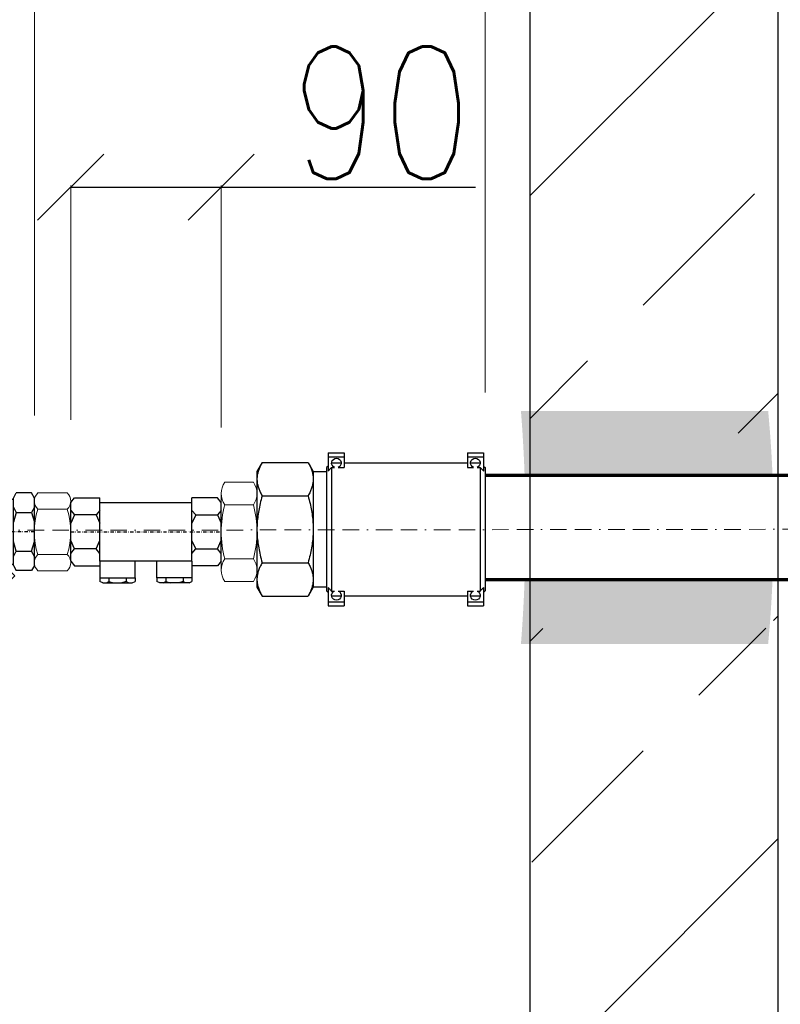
# Model space of a CAD drawing. Header units: millimetres. Extents: x 150273 to 195680, y -17536 to -5179.
# Tile 10 of 29: x 153118 to 153578, y -11132 to -10536. Entities that reach past the tile are written whole.
import ezdxf
from ezdxf.enums import TextEntityAlignment as Align

# ---------------------------------------------------------------- set-up
doc = ezdxf.new("R2010")
doc.units = ezdxf.units.MM
for name, pattern in [('ACAD_ISO08W100', [36, 24, -3, 6, -3]), ('BORDER2', [0.875, 0.25, -0.125, 0.25, -0.125, 0, -0.125]), ('DASHDOT', [4, 2, -0.9, 0.2, -0.9]), ('phl_thick', [0])]:
    doc.linetypes.add(name, pattern=pattern)
for name, color, linetype, lineweight in [('2DH_OBJ', 7, 'Continuous', 25), ('_tb_armatura', 3, 'Continuous', 30), ('_tb_wodociąg', 5, 'Continuous', 70), ('_tb_wymiar', 142, 'Continuous', 15), ('_tb_ściany', 7, 'Continuous', 30), ('łącznik', 2, 'Continuous', 35)]:
    doc.layers.add(name, color=color, linetype=linetype, lineweight=lineweight)
doc.layers.add('_TB_woda_Z', color=7, linetype='ACAD_ISO08W100', lineweight=30, true_color=0x003ffe)
for name, color, linetype in [('CP_AXIS', 143, 'DASHDOT'), ('CP_DETAL', 33, 'Continuous'), ('projection', 7, 'Continuous')]:
    doc.layers.add(name, color=color, linetype=linetype)
doc.styles.add('CP_ATTR', font='arial.ttf')
doc.styles.add('ROMANS', font='romans.shx', dxfattribs={"width": 0.8})
doc.styles.get("Standard").update_dxf_attribs({"font": 'times.ttf'})
doc.dimstyles.new('ISO-25', dxfattribs={"dimtxt": 70, "dimasz": 20, "dimexe": 1, "dimexo": 0.625, "dimgap": 20, "dimtad": 1, "dimdec": 0, "dimtxsty": 'Standard', "dimblk": 'ARCHTICK', "dimcen": 4, "dimclrd": 256, "dimclre": 256, "dimclrt": 256, "dimadec": 0, "dimazin": 0, "dimtfac": 1, "dimtdec": 0, "dimtmove": 0, "dimatfit": 3, "dimfxl": 1, "dimlwd": -1, "dimlwe": -1, "dimarcsym": 0})

# ---------------------------------------------------------------- blocks, each defined once
blk = doc.blocks.new('2dzav099')
for p, q in [((0, 12.77), (42.94, 12.77)), ((0, -12.77), (0, 12.77)), ((42.94, -13.77), (42.94, 12.77)), ((21.88, 4.55), (-0.24, -17.58)), ((42.26, -12.26), (25.46, 4.55)), ((0, -12.77), (4.56, -12.77)), ((-4.86, -21.19), (-0.74, -17.07)), ((21.73, -39.55), (-0.74, -17.07)), ((41.63, -18.65), (21.23, -39.05)), ((17.62, -43.66), (-4.86, -21.19)), ((-0.41, -32.04), (2.79, -28.84)), ((-0.32, -32.91), (-0.41, -32.04)), ((-0.32, -32.91), (5.9, -39.12)), ((6.77, -39.22), (9.97, -36.02)), ((5.9, -39.12), (6.77, -39.22)), ((17.62, -43.66), (21.73, -39.55))]:
    blk.add_line(p, q)
for centre, radius, start, end in [((4.53, -12.6), 25.38, 44.2128, 87.86), ((47.85, -11.37), 24.63, 101.4779, 138.5341), ((23.67, 2.76), 2.53, 45, 135), ((26.16, 8.84), 5.06, 270.8278, 309.6914), ((38.05, -15.07), 5.06, 315, 33.7589)]:
    blk.add_arc(centre, radius, start, end)
at = {"layer": 'CP_DETAL'}
blk.add_line((6.38, -32.43), (2.79, -36.02), dxfattribs=at)
blk = doc.blocks.new('2h_zav099_dn25pn16aa_51nv146')
for p, q in [((-10.4, 20.32), (-8.77, 23.5)), ((-10.4, -20.35), (-10.4, 20.32)), ((-8.77, 23.5), (0.57, 23.5)), ((2.2, 20.32), (0.57, 23.5)), ((2.2, -20.35), (2.2, 20.32)), ((2.2, 19.6), (7.56, 19.6)), ((7.56, 19.6), (7.56, -19.64)), ((61.64, 19.6), (61.64, -19.64)), ((67, 19.6), (61.64, 19.6)), ((67, 20.32), (68.63, 23.5)), ((67, -20.35), (67, 20.32)), ((77.97, 23.5), (68.63, 23.5)), ((79.6, 20.32), (77.97, 23.5)), ((79.6, -20.35), (79.6, 20.32)), ((13.88, 1.27), (12.61, 0)), ((13.88, -1.44), (12.61, 0)), ((13.88, 0.64), (13.88, 1.27)), ((16.59, 0.64), (13.88, 0.64)), ((16.59, 0), (16.59, 0.64)), ((16.59, 0), (16.59, -0.72)), ((13.88, -0.72), (13.88, -1.44)), ((16.59, -0.72), (13.88, -0.72)), ((-10.4, -20.35), (-8.77, -23.5)), ((-8.77, -23.5), (0.57, -23.5)), ((2.2, -20.35), (0.57, -23.5)), ((7.56, -19.64), (2.2, -19.64)), ((61.64, -19.64), (67, -19.64)), ((67, -20.35), (68.63, -23.5)), ((77.97, -23.5), (68.63, -23.5)), ((79.6, -20.35), (77.97, -23.5))]:
    blk.add_line(p, q)
at = {"layer": 'CP_AXIS'}
blk.add_line((-10.4, 0), (79.6, 0), dxfattribs=at)
at = {"layer": 'CP_DETAL'}
for p, q in [((-10.4, 14.8), (-8.77, 11.62)), ((2.2, 14.8), (0.57, 11.62)), ((67, 14.8), (68.63, 11.62)), ((79.6, 14.8), (77.97, 11.62)), ((-8.77, 11.62), (-10.4, 5.75)), ((0.57, 11.62), (-8.77, 11.62)), ((0.57, 11.62), (2.2, 5.75)), ((68.63, 11.62), (67, 5.75)), ((68.63, 11.62), (77.97, 11.62)), ((77.97, 11.62), (79.6, 5.75)), ((-8.77, -11.75), (-10.4, -5.95)), ((0.57, -11.75), (2.2, -5.95)), ((28.4, -5.92), (47.3, -5.92)), ((28.4, -16.62), (28.4, -5.92)), ((45.41, -6.99), (47.3, -5.92)), ((47.3, -16.62), (47.3, -5.92)), ((68.63, -11.75), (67, -5.95)), ((77.97, -11.75), (79.6, -5.95)), ((-10.4, -14.9), (-8.77, -11.75)), ((0.57, -11.75), (-8.77, -11.75)), ((2.2, -14.9), (0.57, -11.75)), ((37.85, -11.27), (39.74, -10.2)), ((37.85, -11.27), (39.74, -12.34)), ((40.68, -9.66), (44.46, -7.52)), ((67, -14.9), (68.63, -11.75)), ((68.63, -11.75), (77.97, -11.75)), ((79.6, -14.9), (77.97, -11.75)), ((28.4, -16.62), (47.3, -16.62)), ((40.68, -12.87), (44.46, -15.01)), ((45.41, -15.55), (47.3, -16.62))]:
    blk.add_line(p, q, dxfattribs=at)
at = {"xscale": 1.2595246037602, "yscale": 1.2595246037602}
blk.add_blockref('2dzav099', (7.56, 0), dxfattribs=at)
at = {"linetype": 'ByBlock', "style": 'CP_ATTR', "flags": 9}
for tag in ['NAME', 'GROUP', 'NUMBER', 'PRODUCER', 'ARTICLE', 'PRODUCT-TYPE', 'ORDER-NO', 'CHARACTER', 'DN', 'PN', 'TEMPERATURE', 'FLOW', 'POWER', 'VOLTAGE', 'WEIGHT', 'OTHER']:
    blk.add_attdef(tag, text='', height=0.00005, dxfattribs=at).set_placement((-10.49, -0.03), align=Align.MIDDLE_LEFT)
blk = doc.blocks.new('2h_zav198_0008_z3fp1wj')
for p, q in [((-10.4, 17.75), (-8.12, 20.5)), ((-8.12, 20.5), (7.29, 20.5)), ((7.29, -17.75), (7.29, 20.5)), ((78.32, 20.5), (62.91, 20.5)), ((62.91, -17.75), (62.91, 20.5)), ((80.6, 17.75), (78.32, 20.5)), ((-10.4, -17.75), (-10.4, 17.75)), ((7.29, 17.75), (62.91, 17.75)), ((80.6, -17.75), (80.6, 17.75)), ((-10.4, -17.75), (-8.12, -20.5)), ((62.91, -17.75), (7.29, -17.75)), ((7.29, -17.75), (7.29, -20.5)), ((28.51, -27.82), (28.51, -17.75)), ((41.69, -27.82), (41.69, -17.75)), ((62.91, -17.75), (62.91, -20.5)), ((80.6, -17.75), (78.32, -20.5)), ((-8.12, -20.5), (7.29, -20.5)), ((7.29, -20.5), (7.29, -27.82)), ((78.32, -20.5), (62.91, -20.5)), ((62.91, -20.5), (62.91, -27.82)), ((7.29, -27.82), (28.51, -27.82)), ((7.29, -27.82), (7.29, -30.02)), ((28.51, -27.82), (28.51, -30.02)), ((62.91, -27.82), (41.69, -27.82)), ((41.69, -27.82), (41.69, -30.02)), ((62.91, -27.82), (62.91, -30.02)), ((9.05, -30.75), (7.29, -30.02)), ((9.05, -30.75), (26.74, -30.75)), ((26.74, -30.75), (28.51, -30.02)), ((43.46, -30.75), (41.69, -30.02)), ((61.15, -30.75), (43.46, -30.75)), ((61.15, -30.75), (62.91, -30.02))]:
    blk.add_line(p, q)
at = {"layer": 'CP_AXIS'}
blk.add_line((-10.4, 0), (80.6, 0), dxfattribs=at)
at = {"layer": 'CP_DETAL'}
for p, q in [((-10.4, 13), (-8.12, 10.25)), ((7.29, 13), (5, 10.25)), ((62.91, 13), (65.2, 10.25)), ((80.6, 13), (78.32, 10.25)), ((-8.12, 10.25), (-10.4, 5.19)), ((5, 10.25), (-8.12, 10.25)), ((5, 10.25), (7.29, 5.19)), ((65.2, 10.25), (62.91, 5.19)), ((65.2, 10.25), (78.32, 10.25)), ((78.32, 10.25), (80.6, 5.19)), ((-8.12, -10.25), (-10.4, -5.19)), ((5, -10.25), (7.29, -5.19)), ((65.2, -10.25), (62.91, -5.19)), ((78.32, -10.25), (80.6, -5.19)), ((-10.4, -13), (-8.12, -10.25)), ((5, -10.25), (-8.12, -10.25)), ((7.29, -13), (5, -10.25)), ((62.91, -13), (65.2, -10.25)), ((65.2, -10.25), (78.32, -10.25)), ((80.6, -13), (78.32, -10.25)), ((12.59, -27.82), (12.59, -30.06)), ((23.2, -27.82), (23.2, -30.06)), ((47, -27.82), (47, -30.06)), ((57.61, -27.82), (57.61, -30.06)), ((11.17, -30.75), (12.59, -30.06)), ((12.59, -30.06), (15.21, -30.75)), ((23.2, -30.06), (20.58, -30.75)), ((24.62, -30.75), (23.2, -30.06)), ((45.58, -30.75), (47, -30.06)), ((47, -30.06), (49.62, -30.75)), ((57.61, -30.06), (54.99, -30.75)), ((59.03, -30.75), (57.61, -30.06))]:
    blk.add_line(p, q, dxfattribs=at)
at = {"linetype": 'ByBlock', "style": 'CP_ATTR', "flags": 9}
for tag in ['NAME', 'GROUP', 'NUMBER', 'PRODUCER', 'ARTICLE', 'PRODUCT-TYPE', 'ORDER-NO', 'CHARACTER', 'DN', 'PN', 'TEMPERATURE', 'FLOW', 'POWER', 'VOLTAGE', 'WEIGHT', 'OTHER']:
    blk.add_attdef(tag, text='', height=0.00005, dxfattribs=at).set_placement((-10.49, -0.02), align=Align.MIDDLE_LEFT)
blk = doc.blocks.new('A$C6448EB4A')
at = {"layer": 'łącznik', "lineweight": 13}
for p, q in [((5, 4.87), (5, 42.12)), ((24.86, 47), (7.13, 47)), ((27, 4.87), (27, 42.12)), ((7.13, 37.23), (24.86, 37.23)), ((7.13, 9.73), (24.86, 9.73)), ((7.13, 0), (24.86, 0))]:
    blk.add_line(p, q, dxfattribs=at)
for centre, radius, start, end in [((11.66, 42.12), 6.66, 132.84567, 227.15433), ((20.35, 42.12), 6.64, 312.67517, 47.32483), ((50.44, 23.48), 45.44, 162.38303, 197.61697), ((-18.45, 23.48), 45.44, 342.38303, 17.61697), ((11.62, 4.87), 6.62, 132.69472, 227.30528), ((20.39, 4.87), 6.6, 312.5238, 47.4762)]:
    blk.add_arc(centre, radius, start, end, dxfattribs=at)
blk = doc.blocks.new('A$C6397367A')
at = {"layer": 'projection', "color": 7, "linetype": 'phl_thick'}
for p, q in [((43, 92.613662), (52.669998, 92.613662)), ((43, 90.162532), (43, 92.613662)), ((43, 90.162532), (52.669998, 90.162532)), ((43, 81.492942), (43, 90.162532)), ((52.669998, 90.162532), (52.669998, 92.613662)), ((52.669998, 83.657367), (52.669998, 90.162532)), ((127.330002, 92.613662), (137, 92.613662)), ((127.330002, 83.657367), (127.330002, 92.613662)), ((127.330002, 90.162532), (137, 90.162532)), ((137, 81.492942), (137, 92.613662)), ((0, 81.306831), (3.126074, 86.721351)), ((1.286538, 82.961021), (1.533461, 83.563526)), ((1.533461, 83.563526), (1.803418, 84.174335)), ((1.803418, 84.174335), (2.096972, 84.79446)), ((2.096972, 84.79446), (2.414767, 85.424934)), ((2.414767, 85.424934), (2.757529, 86.066852)), ((2.757529, 86.066852), (3.126074, 86.721351)), ((3.126074, 86.721351), (30.873926, 86.721351)), ((31.204906, 86.135135), (30.873926, 86.721351)), ((34, 81.306831), (30.873926, 86.721351)), ((31.515175, 85.559089), (31.204906, 86.135135)), ((31.805323, 84.992389), (31.515175, 85.559089)), ((32.075893, 84.434246), (31.805323, 84.992389)), ((32.327362, 83.883907), (32.075893, 84.434246)), ((32.560162, 83.340637), (32.327362, 83.883907)), ((42, 83.556831), (43.000011, 84.556842)), ((42, 9.056831), (42, 83.556831)), ((44.706909, 83.341335), (45, 83.657367)), ((45, 83.657367), (46.820873, 83.657367)), ((45, 8.956295), (45, 83.657367)), ((45.110806, 86.556831), (50.889217, 86.556831)), ((49.179127, 83.657367), (52.669998, 83.657367)), ((52.67001, 86.556831), (127.330009, 86.556831)), ((127.330002, 83.657367), (130.820877, 83.657367)), ((129.110809, 86.556831), (134.889221, 86.556831)), ((133.179123, 83.657367), (135, 83.657367)), ((135.293091, 83.341335), (135, 83.657367)), ((135, 8.956295), (135, 83.657367)), ((138, 83.556831), (137.000015, 84.55682)), ((138, 9.056831), (138, 83.556831)), ((0, 11.306831), (0, 81.306831)), ((0.010772, 77.189195), (0.042929, 77.759037)), ((0.042929, 77.759037), (0.09629, 78.328151)), ((0.09629, 78.328151), (0.170738, 78.89743)), ((0.170738, 78.89743), (0.266226, 79.467754)), ((0.266226, 79.467754), (0.382771, 80.040004)), ((0.382771, 80.040004), (0.520457, 80.615055)), ((0.520457, 80.615055), (0.67943, 81.193782)), ((0.67943, 81.193782), (0.859904, 81.777084)), ((0.859904, 81.777084), (1.062157, 82.365856)), ((1.062157, 82.365856), (1.286538, 82.961021)), ((32.774677, 82.803726), (32.560162, 83.340637)), ((32.971237, 82.272491), (32.774677, 82.803726)), ((33.150135, 81.746254), (32.971237, 82.272491)), ((33.311611, 81.224361), (33.150135, 81.746254)), ((33.45586, 80.706165), (33.311611, 81.224361)), ((33.58305, 80.191024), (33.45586, 80.706165)), ((33.693291, 79.678314), (33.58305, 80.191024)), ((33.786652, 79.1674), (33.693291, 79.678314)), ((33.863174, 78.657657), (33.786652, 79.1674)), ((33.922844, 78.148454), (33.863174, 78.657657)), ((33.965607, 77.63916), (33.922844, 78.148454)), ((33.991375, 77.129133), (33.965607, 77.63916)), ((34, 11.306831), (34, 81.306831)), ((34, 81.156829), (42, 81.156829)), ((43, 81.492942), (43.278473, 81.795463)), ((43.278473, 81.795463), (43.559315, 82.100166)), ((43.559315, 82.100166), (43.842552, 82.407074)), ((43.842552, 82.407074), (44.128212, 82.71622)), ((44.128212, 82.71622), (44.416325, 83.027629)), ((44.416325, 83.027629), (44.706909, 83.341335)), ((135.583679, 83.027629), (135.293091, 83.341335)), ((135.87178, 82.71622), (135.583679, 83.027629)), ((136.157455, 82.407074), (135.87178, 82.71622)), ((136.440689, 82.100166), (136.157455, 82.407074)), ((136.721527, 81.795463), (136.440689, 82.100166)), ((137, 81.492942), (136.721527, 81.795463)), ((0, 76.617719), (0.010772, 77.189195)), ((0.00961, 76.077942), (0, 76.617719)), ((0.038306, 75.539667), (0.00961, 76.077942)), ((0.085929, 75.002128), (0.038306, 75.539667)), ((0.152375, 74.464576), (0.085929, 75.002128)), ((0.237591, 73.926263), (0.152375, 74.464576)), ((0.341579, 73.386453), (0.237591, 73.926263)), ((0.464393, 72.844406), (0.341579, 73.386453)), ((0.606135, 72.299381), (0.464393, 72.844406)), ((0.766963, 71.750635), (0.606135, 72.299381)), ((0.947086, 71.19741), (0.766963, 71.750635)), ((32.971237, 70.962949), (33.150135, 71.489187)), ((33.150135, 71.489187), (33.311611, 72.011079)), ((33.311611, 72.011079), (33.45586, 72.529276)), ((33.45586, 72.529276), (33.58305, 73.044414)), ((33.58305, 73.044414), (33.693291, 73.557127)), ((33.693291, 73.557127), (33.786652, 74.06804)), ((33.786652, 74.06804), (33.863174, 74.577783)), ((33.863174, 74.577783), (33.922844, 75.086984)), ((33.922844, 75.086984), (33.965607, 75.596279)), ((33.965607, 75.596279), (33.991375, 76.106308)), ((34, 76.617719), (33.991375, 77.129133)), ((33.991375, 76.106308), (34, 76.617719)), ((1.146766, 70.638942), (0.947086, 71.19741)), ((1.366318, 70.074445), (1.146766, 70.638942)), ((1.606116, 69.50312), (1.366318, 70.074445)), ((1.866592, 68.924141), (1.606116, 69.50312)), ((2.148236, 68.33665), (1.866592, 68.924141)), ((2.451604, 67.739767), (2.148236, 68.33665)), ((2.777319, 67.132566), (2.451604, 67.739767)), ((3.126074, 66.514091), (2.777319, 67.132566)), ((2.795094, 65.341661), (3.126074, 66.514091)), ((3.126074, 66.514091), (30.873926, 66.514091)), ((30.873926, 66.514091), (31.204906, 67.100305)), ((31.204906, 65.341661), (30.873926, 66.514091)), ((31.204906, 67.100305), (31.515175, 67.676353)), ((31.515175, 67.676353), (31.805323, 68.243053)), ((31.805323, 68.243053), (32.075893, 68.801195)), ((32.075893, 68.801195), (32.327362, 69.351534)), ((32.327362, 69.351534), (32.560162, 69.894804)), ((32.560162, 69.894804), (32.774677, 70.431713)), ((32.774677, 70.431713), (32.971237, 70.962949)), ((1.225323, 58.678845), (1.439837, 59.752663)), ((1.439837, 59.752663), (1.672639, 60.839203)), ((1.672639, 60.839203), (1.924108, 61.939883)), ((1.924108, 61.939883), (2.194677, 63.056165)), ((2.194677, 63.056165), (2.484826, 64.189567)), ((2.484826, 64.189567), (2.795094, 65.341661)), ((31.515175, 64.189567), (31.204906, 65.341661)), ((31.805323, 63.056165), (31.515175, 64.189567)), ((32.075893, 61.939883), (31.805323, 63.056165)), ((32.327362, 60.839203), (32.075893, 61.939883)), ((32.560162, 59.752663), (32.327362, 60.839203)), ((32.774677, 58.678845), (32.560162, 59.752663)), ((0.41695, 53.453442), (0.544138, 54.483719)), ((0.544138, 54.483719), (0.688391, 55.520113)), ((0.688391, 55.520113), (0.849865, 56.5639)), ((0.849865, 56.5639), (1.028761, 57.616372)), ((1.028761, 57.616372), (1.225323, 58.678845)), ((32.971237, 57.616372), (32.774677, 58.678845)), ((33.150135, 56.5639), (32.971237, 57.616372)), ((33.311611, 55.520113), (33.150135, 56.5639)), ((33.45586, 54.483719), (33.311611, 55.520113)), ((33.58305, 53.453442), (33.45586, 54.483719)), ((0.008627, 47.329656), (0.034392, 48.349712)), ((0.034392, 48.349712), (0.077157, 49.368301)), ((0.077157, 49.368301), (0.136825, 50.386705)), ((0.136825, 50.386705), (0.213347, 51.406191)), ((0.213347, 51.406191), (0.306711, 52.428019)), ((0.306711, 52.428019), (0.41695, 53.453442)), ((33.693291, 52.428019), (33.58305, 53.453442)), ((33.786652, 51.406191), (33.693291, 52.428019)), ((33.863174, 50.386705), (33.786652, 51.406191)), ((33.922844, 49.368301), (33.863174, 50.386705)), ((33.965607, 48.349712), (33.922844, 49.368301)), ((33.991375, 47.329656), (33.965607, 48.349712)), ((0, 46.306831), (0.008627, 47.329656)), ((0.008627, 45.284006), (0, 46.306831)), ((0.034392, 44.26395), (0.008627, 45.284006)), ((0.077157, 43.245361), (0.034392, 44.26395)), ((0.136825, 42.226957), (0.077157, 43.245361)), ((0.213347, 41.207471), (0.136825, 42.226957)), ((33.786652, 41.207471), (33.863174, 42.226957)), ((33.863174, 42.226957), (33.922844, 43.245361)), ((33.922844, 43.245361), (33.965607, 44.26395)), ((33.965607, 44.26395), (33.991375, 45.284006)), ((34, 46.306831), (33.991375, 47.329656)), ((33.991375, 45.284006), (34, 46.306831)), ((0.306711, 40.185643), (0.213347, 41.207471)), ((0.41695, 39.16022), (0.306711, 40.185643)), ((0.544138, 38.129943), (0.41695, 39.16022)), ((0.688391, 37.093549), (0.544138, 38.129943)), ((0.849865, 36.049762), (0.688391, 37.093549)), ((1.028761, 34.99729), (0.849865, 36.049762)), ((32.971237, 34.99729), (33.150135, 36.049762)), ((33.150135, 36.049762), (33.311611, 37.093549)), ((33.311611, 37.093549), (33.45586, 38.129943)), ((33.45586, 38.129943), (33.58305, 39.16022)), ((33.58305, 39.16022), (33.693291, 40.185643)), ((33.693291, 40.185643), (33.786652, 41.207471)), ((1.225323, 33.934817), (1.028761, 34.99729)), ((1.439837, 32.860999), (1.225323, 33.934817)), ((1.672639, 31.774459), (1.439837, 32.860999)), ((1.924108, 30.673779), (1.672639, 31.774459)), ((2.194677, 29.557497), (1.924108, 30.673779)), ((31.805323, 29.557497), (32.075893, 30.673779)), ((32.075893, 30.673779), (32.327362, 31.774459)), ((32.327362, 31.774459), (32.560162, 32.860999)), ((32.560162, 32.860999), (32.774677, 33.934817)), ((32.774677, 33.934817), (32.971237, 34.99729)), ((1.924108, 23.812467), (2.194677, 24.370609)), ((2.484826, 28.424095), (2.194677, 29.557497)), ((2.194677, 24.370609), (2.484826, 24.937309)), ((2.795094, 27.272001), (2.484826, 28.424095)), ((2.484826, 24.937309), (2.795094, 25.513357)), ((3.126074, 26.099571), (2.795094, 27.272001)), ((2.795094, 25.513357), (3.126074, 26.099571)), ((3.126074, 26.099571), (30.873926, 26.099571)), ((30.873926, 26.099571), (31.204906, 27.272001)), ((31.222681, 25.481096), (30.873926, 26.099571)), ((31.204906, 27.272001), (31.515175, 28.424095)), ((31.548395, 24.873895), (31.222681, 25.481096)), ((31.515175, 28.424095), (31.805323, 29.557497)), ((31.851765, 24.277012), (31.548395, 24.873895)), ((32.133408, 23.689521), (31.851765, 24.277012)), ((0.077157, 17.526678), (0.136825, 18.035879)), ((0.136825, 18.035879), (0.213347, 18.545622)), ((0.213347, 18.545622), (0.306711, 19.056535)), ((0.306711, 19.056535), (0.41695, 19.569248)), ((0.41695, 19.569248), (0.544138, 20.084386)), ((0.544138, 20.084386), (0.688391, 20.602583)), ((0.688391, 20.602583), (0.849865, 21.124475)), ((0.849865, 21.124475), (1.028761, 21.650713)), ((1.028761, 21.650713), (1.225323, 22.181949)), ((1.225323, 22.181949), (1.439837, 22.718858)), ((1.439837, 22.718858), (1.672639, 23.262128)), ((1.672639, 23.262128), (1.924108, 23.812467)), ((32.393883, 23.110542), (32.133408, 23.689521)), ((32.633682, 22.539217), (32.393883, 23.110542)), ((32.853233, 21.97472), (32.633682, 22.539217)), ((33.052914, 21.416252), (32.853233, 21.97472)), ((33.233036, 20.863027), (33.052914, 21.416252)), ((33.393864, 20.314281), (33.233036, 20.863027)), ((33.535606, 19.769256), (33.393864, 20.314281)), ((33.658421, 19.227209), (33.535606, 19.769256)), ((33.762409, 18.687399), (33.658421, 19.227209)), ((33.847626, 18.149086), (33.762409, 18.687399)), ((33.91407, 17.611534), (33.847626, 18.149086)), ((0, 15.995943), (0.008627, 16.507354)), ((0.008627, 15.484529), (0, 15.995943)), ((0.008627, 16.507354), (0.034392, 17.017383)), ((0.034392, 14.974502), (0.008627, 15.484529)), ((0.034392, 17.017383), (0.077157, 17.526678)), ((0.077157, 14.465208), (0.034392, 14.974502)), ((0.136825, 13.956005), (0.077157, 14.465208)), ((0.213347, 13.446262), (0.136825, 13.956005)), ((0.306711, 12.935348), (0.213347, 13.446262)), ((0.41695, 12.422638), (0.306711, 12.935348)), ((0.544138, 11.907497), (0.41695, 12.422638)), ((33.320568, 11.41988), (33.479542, 11.998607)), ((33.479542, 11.998607), (33.617229, 12.573658)), ((33.617229, 12.573658), (33.733772, 13.145908)), ((33.733772, 13.145908), (33.829262, 13.716232)), ((33.829262, 13.716232), (33.903709, 14.285511)), ((33.903709, 14.285511), (33.957069, 14.854625)), ((33.961693, 17.073995), (33.91407, 17.611534)), ((33.957069, 14.854625), (33.989227, 15.424467)), ((33.990391, 16.53572), (33.961693, 17.073995)), ((33.989227, 15.424467), (34, 15.995943)), ((34, 15.995943), (33.990391, 16.53572)), ((3.126074, 5.892311), (0, 11.306831)), ((0.688391, 11.389301), (0.544138, 11.907497)), ((0.849865, 10.867408), (0.688391, 11.389301)), ((1.028761, 10.341171), (0.849865, 10.867408)), ((1.225323, 9.809936), (1.028761, 10.341171)), ((1.439837, 9.273025), (1.225323, 9.809936)), ((1.672639, 8.729755), (1.439837, 9.273025)), ((1.924108, 8.179416), (1.672639, 8.729755)), ((2.194677, 7.621273), (1.924108, 8.179416)), ((2.484826, 7.054573), (2.194677, 7.621273)), ((2.795094, 6.478527), (2.484826, 7.054573)), ((3.126074, 5.892311), (2.795094, 6.478527)), ((30.873926, 5.892311), (34, 11.306831)), ((30.873926, 5.892311), (31.242472, 6.54681)), ((31.242472, 6.54681), (31.585234, 7.188728)), ((31.585234, 7.188728), (31.903028, 7.819202)), ((31.903028, 7.819202), (32.196583, 8.439327)), ((32.196583, 8.439327), (32.466537, 9.050136)), ((32.466537, 9.050136), (32.713463, 9.652641)), ((32.713463, 9.652641), (32.937843, 10.247806)), ((32.937843, 10.247806), (33.140095, 10.836578)), ((33.140095, 10.836578), (33.320568, 11.41988)), ((34, 11.456833), (42, 11.456833)), ((43.000011, 8.05682), (42, 9.056831)), ((43.278473, 10.818199), (43, 11.12072)), ((43, 0), (43, 11.12072)), ((43.559315, 10.513496), (43.278473, 10.818199)), ((43.842552, 10.206588), (43.559315, 10.513496)), ((44.128212, 9.897442), (43.842552, 10.206588)), ((44.416325, 9.586033), (44.128212, 9.897442)), ((44.706909, 9.272327), (44.416325, 9.586033)), ((45, 8.956295), (44.706909, 9.272327)), ((45, 8.956295), (46.820873, 8.956295)), ((45.110809, 6.056831), (50.889214, 6.056831)), ((49.179127, 8.956295), (52.669998, 8.956295)), ((52.669998, 0), (52.669998, 8.956295)), ((52.67001, 6.056831), (127.330009, 6.056831)), ((127.330002, 8.956295), (130.820877, 8.956295)), ((127.330002, 2.45113), (127.330002, 8.956295)), ((129.110809, 6.056831), (134.889221, 6.056831)), ((133.179123, 8.956295), (135, 8.956295)), ((135, 8.956295), (135.293091, 9.272327)), ((135.293091, 9.272327), (135.583679, 9.586033)), ((135.583679, 9.586033), (135.87178, 9.897442)), ((135.87178, 9.897442), (136.157455, 10.206588)), ((136.157455, 10.206588), (136.440689, 10.513496)), ((136.440689, 10.513496), (136.721527, 10.818199)), ((136.721527, 10.818199), (137, 11.12072)), ((137, 2.45113), (137, 11.12072)), ((137.000015, 8.056842), (138, 9.056831)), ((3.126074, 5.892311), (30.873926, 5.892311)), ((43, 2.45113), (52.669998, 2.45113)), ((43, 0), (52.669998, 0)), ((127.330002, 2.45113), (137, 2.45113)), ((127.330002, 0), (127.330002, 2.45113)), ((127.330002, 0), (137, 0)), ((127.330002, 0), (137, 0)), ((137, 0), (137, 2.45113))]:
    blk.add_line(p, q, dxfattribs=at)
for centre, start, end in [((48, 86.306831), 293.991147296, 246.008852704), ((132, 86.306831), 293.99107844, 246.00892156), ((48, 6.306831), 113.991147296, 66.008852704), ((132, 6.306831), 113.99107844, 66.00892156)]:
    blk.add_arc(centre, 2.9, start, end, dxfattribs=at)
blk = doc.blocks.new('A$C63907B3A')
at = {"layer": 'łącznik', "lineweight": 20}
for p, q in [((19.47, 55.01), (2.13, 55.01)), ((0, 0.96), (0, 48.13)), ((21.6, 1.42), (21.6, 48.59)), ((2.13, 41.26), (19.47, 41.26)), ((2.13, 8.75), (19.47, 8.75)), ((2.13, -5), (19.47, -5))]:
    blk.add_line(p, q, dxfattribs=at)
for centre, radius, start, end in [((12.16, 48.13), 12.16, 145.56153, 214.43847), ((9.49, 48.13), 12.12, 325.42998, 34.57002), ((63.04, 25), 63.04, 165.05972, 194.94028), ((-41.44, 25), 63.04, 345.05972, 14.94028), ((12.16, 1.88), 12.16, 145.56153, 214.43847), ((9.49, 1.88), 12.12, 325.42998, 34.57002)]:
    blk.add_arc(centre, radius, start, end, dxfattribs=at)
blk = doc.blocks.new('_Oblique')
at = {"layer": '_tb_ściany', "color": 0, "lineweight": -2}
blk.add_line((-0.5, -0.5), (0.5, 0.5), dxfattribs=at)
blk = doc.blocks.new('*D45')
at = {"layer": '_tb_wymiar', "lineweight": 15, "transparency": 16777216}
for p, q in [((153476.78, -9676.52), (154443.44, -9676.52)), ((153476.88, -11676.18), (154443.44, -11676.18))]:
    blk.add_line(p, q, dxfattribs=at)
at = {"layer": '_tb_wymiar', "lineweight": 25, "transparency": 16777216}
blk.add_line((154442.44, -9676.52), (154442.44, -11676.18), dxfattribs=at)
at = {"layer": 'Defpoints', "color": 0, "transparency": 16777216}
for p in [(153426.78, -9676.52), (153426.88, -11676.18), (154442.44, -11676.18)]:
    blk.add_point(p, dxfattribs=at)
at = {"layer": '_tb_wymiar', "lineweight": 25, "transparency": 16777216, "xscale": 40, "yscale": 40, "zscale": 40}
for p, rotation in [((154442.44, -9676.52), 90), ((154442.44, -11676.18), 270)]:
    blk.add_blockref('_Oblique', p, dxfattribs=dict(at, rotation=rotation))
at = {"layer": '_tb_wymiar', "lineweight": 20, "ltscale": 3, "transparency": 16777216, "insert": (154397.44, -10676.35), "char_height": 80, "attachment_point": 5, "rotation": 90, "style": 'ROMANS'}
blk.add_mtext('2000', dxfattribs=at)
blk = doc.blocks.new('_ArchTick')
at = {"layer": '_tb_armatura', "color": 0, "const_width": 0.15}
blk.add_lwpolyline([(-0.5, -0.5), (0.5, 0.5)], dxfattribs=at)
blk = doc.blocks.new('*D48')
at = {"layer": '_tb_wymiar', "lineweight": 15, "transparency": 16777216}
for p, q in [((152250.61, -10763.08), (152250.61, -10211.98)), ((153399.69, -10761.6), (153399.69, -10211.98))]:
    blk.add_line(p, q, dxfattribs=at)
at = {"layer": '_tb_wymiar', "lineweight": 25, "transparency": 16777216}
blk.add_line((152250.61, -10212.98), (153399.69, -10212.98), dxfattribs=at)
at = {"layer": 'Defpoints', "color": 0, "transparency": 16777216}
for p in [(153399.69, -10212.98), (153399.69, -10811.6), (152250.61, -10813.08)]:
    blk.add_point(p, dxfattribs=at)
at = {"layer": '_tb_wymiar', "lineweight": 25, "transparency": 16777216, "xscale": 40, "yscale": 40, "zscale": 40, "rotation": 180}
blk.add_blockref('_Oblique', (152250.61, -10212.98), dxfattribs=at)
at = {"layer": '_tb_wymiar', "lineweight": 25, "transparency": 16777216, "xscale": 40, "yscale": 40, "zscale": 40}
blk.add_blockref('_Oblique', (153399.69, -10212.98), dxfattribs=at)
at = {"layer": '_tb_wymiar', "lineweight": 20, "ltscale": 3, "transparency": 16777216, "insert": (152825.15, -10167.98), "char_height": 80, "attachment_point": 5, "style": 'ROMANS'}
blk.add_mtext('1150', dxfattribs=at)
blk = doc.blocks.new('*D54')
at = {"layer": '_tb_wymiar', "lineweight": 15, "transparency": 16777216}
for p, q in [((153037.1, -10776.8), (153037.1, -10469.67)), ((153127.1, -10775.46), (153127.1, -10469.67))]:
    blk.add_line(p, q, dxfattribs=at)
at = {"layer": '_tb_wymiar', "lineweight": 25, "transparency": 16777216}
for p, q in [((153037.1, -10470.67), (153127.1, -10470.67)), ((153127.1, -10470.67), (153280.72, -10470.67))]:
    blk.add_line(p, q, dxfattribs=at)
at = {"layer": 'Defpoints', "color": 0, "transparency": 16777216}
for p in [(153127.1, -10470.67), (153037.1, -10826.8), (153127.1, -10825.46)]:
    blk.add_point(p, dxfattribs=at)
at = {"layer": '_tb_wymiar', "lineweight": 25, "transparency": 16777216, "xscale": 40, "yscale": 40, "zscale": 40, "rotation": 180}
blk.add_blockref('_Oblique', (153037.1, -10470.67), dxfattribs=at)
at = {"layer": '_tb_wymiar', "lineweight": 25, "transparency": 16777216, "xscale": 40, "yscale": 40, "zscale": 40}
blk.add_blockref('_Oblique', (153127.1, -10470.67), dxfattribs=at)
at = {"layer": '_tb_wymiar', "lineweight": 20, "ltscale": 3, "transparency": 16777216, "insert": (153223.91, -10425.67), "char_height": 80, "attachment_point": 5, "style": 'ROMANS'}
blk.add_mtext('90', dxfattribs=at)
blk = doc.blocks.new('*D55')
at = {"layer": '_tb_wymiar', "lineweight": 15, "transparency": 16777216}
for p, q in [((153149.09, -10778.07), (153149.09, -10636.36)), ((153240.09, -10782.83), (153240.09, -10636.36))]:
    blk.add_line(p, q, dxfattribs=at)
at = {"layer": '_tb_wymiar', "lineweight": 25, "transparency": 16777216}
for p, q in [((153149.09, -10637.36), (153240.09, -10637.36)), ((153240.09, -10637.36), (153393.71, -10637.36))]:
    blk.add_line(p, q, dxfattribs=at)
at = {"layer": 'Defpoints', "color": 0, "transparency": 16777216}
for p in [(153240.09, -10637.36), (153149.09, -10828.07), (153240.09, -10832.83)]:
    blk.add_point(p, dxfattribs=at)
at = {"layer": '_tb_wymiar', "lineweight": 25, "transparency": 16777216, "xscale": 40, "yscale": 40, "zscale": 40, "rotation": 180}
blk.add_blockref('_Oblique', (153149.09, -10637.36), dxfattribs=at)
at = {"layer": '_tb_wymiar', "lineweight": 25, "transparency": 16777216, "xscale": 40, "yscale": 40, "zscale": 40}
blk.add_blockref('_Oblique', (153240.09, -10637.36), dxfattribs=at)
at = {"layer": '_tb_wymiar', "lineweight": 20, "ltscale": 3, "transparency": 16777216, "insert": (153336.9, -10592.36), "char_height": 80, "attachment_point": 5, "style": 'ROMANS'}
blk.add_mtext('90', dxfattribs=at)

msp = doc.modelspace()

# ---------------------------------------------------------------- hatches: boundary and pattern name
at = {"layer": '_tb_armatura', "lineweight": 20, "ltscale": 3}
h = msp.add_hatch(dxfattribs=at)
h.set_pattern_fill('ANSI33', color=252, scale=30, style=0)
h.paths.add_polyline_path([(152225.42, -10910.89), (152226.79, -9676.51), (152530.84, -9676.51), (152530.84, -9676.51), (152530.84, -9526.51), (152530.84, -9526.51), (152076.79, -9526.51), (152076.78, -10750.27), (152076.79, -11826.16), (152076.79, -11826.16), (152519.64, -11826.17), (152519.64, -11826.17), (152639.36, -11676.22), (152225.48, -11676.24)])
h.paths.add_polyline_path([(153121.03, -9676.52), (153426.78, -9676.52), (153426.77, -10785.88), (153477.95, -10786.12), (153477.95, -10759.09), (153510.59, -10759.09), (153510.59, -10786.12), (153573.91, -10786.21), (153573.85, -10824.83), (153576.78, -10824.83), (153576.78, -10821.6), (153576.78, -9526.52), (153121.03, -9526.52), (153121.03, -9526.51), (153121.03, -9676.51)])
h.paths.add_polyline_path([(153426.76, -10904.32), (153426.76, -11676.18), (153426.76, -11676.18), (153576.78, -11676.18), (153576.78, -11676.18), (153576.78, -10864.95), (153573.85, -10864.95), (153573.85, -10864.91), (153573.91, -10903.98), (153510.59, -10904.08), (153510.59, -10931.1), (153477.95, -10931.1), (153477.95, -10904.08)])
h.paths.add_polyline_path([(153576.78, -11826.18), (153576.78, -11676.18), (153576.78, -11676.18), (153326.76, -11676.19), (153326.76, -11676.17), (153326.76, -11826.17), (153326.76, -11826.17), (153576.78, -11826.17)])
h.paths.add_polyline_path([(152519.64, -11826.17), (152834.24, -11826.17), (152834.24, -11826.17), (152834.24, -11676.21), (152639.36, -11676.22), (152519.64, -11826.17)])
h.paths.add_polyline_path([(152985.94, -11826.17), (152985.94, -11676.17), (152985.94, -11676.21), (152834.24, -11676.21), (152834.24, -11826.17), (152834.24, -11826.17), (152985.94, -11826.17)])
at = {"layer": '_tb_armatura', "ltscale": 3}
h = msp.add_hatch(color=256, dxfattribs=at)
h.paths.add_polyline_path([(153421.27, -10772.76), (153570.72, -10772.76, -0.012978), (153573.36, -10811.6), (153423.48, -10811.6, 0.010807)])
h.paths.add_polyline_path([(153421.26, -10913.67, 0.010873), (153423.48, -10874.6), (153573.36, -10874.6, -0.013057), (153570.7, -10913.67)])

# ---------------------------------------------------------------- linework, layer by layer
at = {"color": 252, "lineweight": 30, "ltscale": 3}
for points in [[(153576.78, -10821.6), (153576.78, -9526.52), (152076.79, -9526.51), (152076.78, -10750.27)], [(153426.76, -11676.18), (153426.78, -9676.52), (152226.79, -9676.51), (152225.42, -10910.89)]]:
    msp.add_lwpolyline(points, dxfattribs=at)
msp.add_lwpolyline([(152076.78, -10750.27), (152076.79, -11826.16), (153576.78, -11826.18), (153576.78, -10821.6)])
at = {"layer": '_TB_woda_Z', "linetype": 'BORDER2', "lineweight": 15, "ltscale": 40}
msp.add_line((151999.79, -10846.33), (153785.33, -10844.03), dxfattribs=at)
msp.add_line((151999.79, -10846.33), (153785.33, -10844.03), dxfattribs=at)
at = {"layer": '_tb_wodociąg'}
for points in [[(153399.69, -10811.6), (153785.33, -10811.6)], [(153399.69, -10874.6), (153785.33, -10874.6)]]:
    msp.add_lwpolyline(points, dxfattribs=at)

# ---------------------------------------------------------------- block references
at = {"layer": '2DH_OBJ', "xscale": -1}
msp.add_blockref('2h_zav099_dn25pn16aa_51nv146', (153116.7, -10845.78), dxfattribs=at)
at = {"layer": '2DH_OBJ'}
msp.add_blockref('2h_zav198_0008_z3fp1wj', (153159.49, -10845.83), dxfattribs=at)
at = {"layer": '_tb_armatura', "ltscale": 3, "xscale": -1, "rotation": 180}
msp.add_blockref('A$C6397367A', (153261.69, -10797.96), dxfattribs=at)
at = {"layer": '_tb_armatura', "lineweight": 20, "ltscale": 3, "xscale": -1}
msp.add_blockref('A$C63907B3A', (153261.69, -10870.83), dxfattribs=at)
at = {"layer": '_tb_armatura', "ltscale": 3}
msp.add_blockref('A$C6448EB4A', (153122.1, -10869.32), dxfattribs=at)

# ---------------------------------------------------------------- dimensions: what is measured, and where the dimension line sits
at = {"layer": '_tb_wymiar', "lineweight": 20}
dim = msp.add_linear_dim(base=(154442.44, -11676.18), p1=(153426.78, -9676.52), p2=(153426.88, -11676.18), angle=90, dimstyle='ISO-25', override={"dimtxt": 80, "dimasz": 40, "dimexo": 50, "dimgap": 5, "dimtxsty": 'ROMANS', "dimblk1": 'Oblique', "dimblk2": 'Oblique', "dimsah": 1, "dimlwd": 25, "dimlwe": 15}, dxfattribs=at)
dim.commit()
dim.dimension.update_dxf_attribs({"geometry": '*D45', "text_midpoint": (154397.44, -10676.35)})
for base, p1, p2, picture, middle in [((153399.69, -10212.98), (152250.61, -10813.08), (153399.69, -10811.6), '*D48', (152825.15, -10167.98)), ((153127.1, -10470.67), (153037.1, -10826.8), (153127.1, -10825.46), '*D54', (153223.91, -10425.67)), ((153240.09, -10637.36), (153149.09, -10828.07), (153240.09, -10832.83), '*D55', (153336.9, -10592.36))]:
    dim = msp.add_linear_dim(base=base, p1=p1, p2=p2, dimstyle='ISO-25', override={"dimtxt": 80, "dimasz": 40, "dimexo": 50, "dimgap": 5, "dimrnd": 10, "dimtxsty": 'ROMANS', "dimblk1": 'Oblique', "dimblk2": 'Oblique', "dimsah": 1, "dimlwd": 25, "dimlwe": 15}, dxfattribs=at)
    dim.commit()
    dim.dimension.update_dxf_attribs({"geometry": picture, "text_midpoint": middle})

doc.saveas('drawing.dxf')
